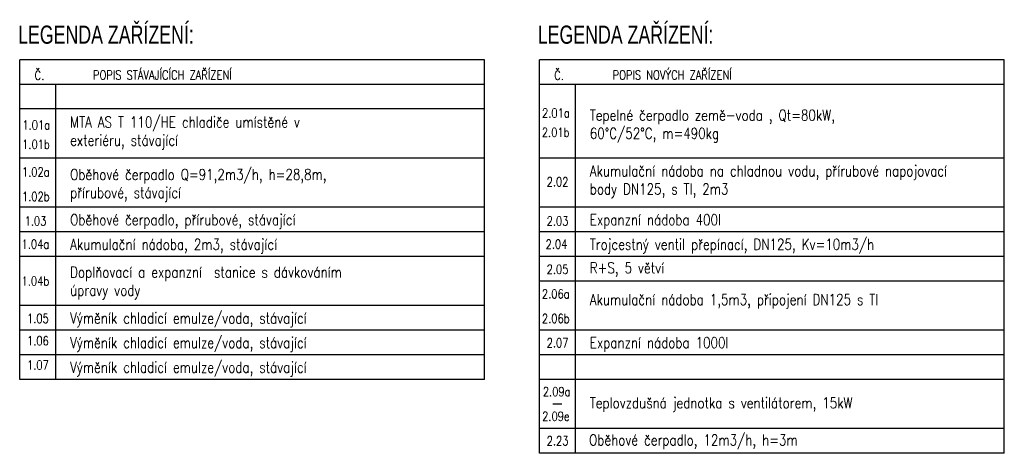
# Model space of a CAD drawing. Header units: millimetres. Extents: x -29085 to 3627694, y -159961 to 2281735.
# Tile 9 of 229: x 21954 to 35504, y -1131 to 4837. Entities that reach past the tile are written whole.
import ezdxf

# ---------------------------------------------------------------- set-up
doc = ezdxf.new("R2010")
doc.units = ezdxf.units.MM
doc.layers.add('NWT-UT_TEXT', color=90, linetype='Continuous')
doc.layers.add('NWT_UT_TEXT', color=90, linetype='Continuous')
doc.styles.add('ARIAL', font='arial.ttf', dxfattribs={"width": 0.8})
doc.styles.add('ROMANS', font='romans.shx', dxfattribs={"width": 0.8})
doc.styles.add('ROMANSX', font='romansx.shx', dxfattribs={"width": 0.8})

msp = doc.modelspace()

# ---------------------------------------------------------------- linework, layer by layer
at = {"layer": 'NWT_UT_TEXT'}
for p, q in [((21954.4, -113.8), (21954.4, 4285.3)), ((28352.7, 4285.3), (21954.4, 4285.3)), ((28352.7, -113.8), (28352.7, 4285.3)), ((29105.4, -1130.6), (29105.4, 4285.3)), ((35503.8, 4285.3), (29105.4, 4285.3)), ((35503.8, -1130.6), (35503.8, 4285.3)), ((28352.7, 3946.9), (21954.4, 3946.9)), ((22450.8, -113.8), (22450.8, 3946.9)), ((35503.8, 3946.9), (29105.4, 3946.9)), ((29601.9, -1130.6), (29601.9, 3946.9)), ((28352.7, 3608.5), (21954.4, 3608.5)), ((28352.7, 2931.7), (21954.4, 2931.7)), ((35503.8, 2931.7), (29105.4, 2931.7)), ((28352.7, 2255), (21954.4, 2255)), ((35503.8, 2255), (29105.4, 2255)), ((28352.7, 1916.6), (21954.4, 1916.6)), ((35503.8, 1916.6), (29105.4, 1916.6)), ((28352.7, 1578.2), (21954.4, 1578.2)), ((35503.8, 1578.2), (29105.4, 1578.2)), ((35503.8, 1239.8), (29105.4, 1239.8)), ((28352.7, 901.4), (21954.4, 901.4)), ((28352.7, 563), (21954.4, 563)), ((35503.8, 563), (29105.4, 563)), ((28352.7, 224.6), (21954.4, 224.6)), ((35503.8, 224.6), (29105.4, 224.6)), ((28352.7, -113.8), (21954.4, -113.8)), ((35503.8, -113.8), (29105.4, -113.8)), ((29415.7, -452.1), (29291.6, -452.1)), ((35503.8, -790.5), (29105.4, -790.5)), ((35503.8, -1130.6), (29105.4, -1130.6))]:
    msp.add_line(p, q, dxfattribs=at)

# ---------------------------------------------------------------- texts
at = {"layer": 'NWT-UT_TEXT', "color": 2, "style": 'ARIAL', "width": 0.7}
for p in [(21932.5, 4506.2), (29083.5, 4506.2)]:
    msp.add_text('LEGENDA ZAŘÍZENÍ:', height=250, dxfattribs=at).set_placement(p)
at = {"layer": 'NWT-UT_TEXT', "char_height": 150, "attachment_point": 4, "style": 'ROMANSX'}
for s, insert, width in [('MTA AS T 110/HE chladiče umístěné v exteriéru, stávající', (22648.6, 3277.6), 4267.626), ('\\A1;Tepelné čerpadlo země-voda , Qt=80kW,  60°C/52°C, m=490kg', (29799.6, 3372.4), 4267.626), ('Akumulační nádoba na chladnou vodu, přírubové napojovací body DN125, s TI, 2m3', (29799.6, 2606), 5704.165), ('Oběhové čerpadlo Q=91,2m3/h, h=28,8m, přírubové, stávající', (22648.6, 2557), 4267.626), ('Oběhové čerpadlo, přírubové, stávající', (22648.6, 2058.5), 4267.626), ('Expanzní nádoba 400l', (29799.6, 2058.5), 4267.626), ('Akumulační nádoba, 2m3, stávající', (22648.6, 1720.1), 4267.626), ('Trojcestný ventil přepínací, DN125, Kv=10m3/h ', (29799.6, 1720.1), 4725.223), ('R+S, 5 větví', (29799.6, 1399.3), 4267.626), ('Doplňovací a expanzní  stanice s dávkováním úpravy vody', (22648.6, 1212.9), 4267.626), ('Akumulační nádoba 1,5m3, připojení DN125 s TI', (29799.6, 960.4), 5704.165), ('Výměník chladicí emulze/voda, stávající', (22648.6, 705), 4267.626), ('Výměník chladicí emulze/voda, stávající', (22648.6, 366.6), 4267.626), ('Expanzní nádoba 1000l', (29799.6, 366.6), 4267.626), ('Výměník chladicí emulze/voda, stávající', (22648.6, 28.2), 4267.626), ('Teplovzdušná jednotka s ventilátorem, 15kW', (29799.6, -460.9), 4267.626), ('Oběhové čerpadlo, 12m3/h, h=3m', (29790.4, -972.8), 4267.626)]:
    msp.add_mtext(s, dxfattribs=dict(at, insert=insert, width=width))
at = {"layer": 'NWT_UT_TEXT', "style": 'ROMANS', "width": 0.8}
for s, p in [('Č.', (22159.5, 4008.3)), ('POPIS STÁVAJÍCÍCH ZAŘÍZENÍ', (22961.9, 4012.3)), ('Č.', (29310.5, 4008.3)), ('POPIS NOVÝCH ZAŘÍZENÍ', (30112.9, 4012.3)), ('2.01a', (29142.2, 3489.5)), ('1.01a', (21991.2, 3325.1)), ('2.01b', (29139.4, 3223.7)), ('1.01b', (21988.4, 3059.3)), ('1.02a', (21985, 2679.8)), ('2.02', (29206.2, 2543.4)), ('1.02b', (21985, 2341.5)), ('1.03', (22021.9, 2003.1)), ('2.03', (29206.2, 2003.1)), ('1.04a', (21980.1, 1685.5)), ('2.04', (29191.7, 1685.5)), ('2.05', (29206.2, 1339.2)), ('1.04b', (21980.1, 1178.3)), ('2.06a', (29140.8, 1000.9)), ('1.05', (22055.1, 662.5)), ('2.06b', (29140.8, 662.5)), ('1.06', (22055.1, 355.4)), ('2.07', (29206.2, 327)), ('1.07', (22055.1, 22.3)), ('2.09a', (29153.1, -344.5)), ('2.09e', (29143.9, -682.9)), ('2.23', (29206.2, -1021.3))]:
    msp.add_text(s, height=125, dxfattribs=at).set_placement(p)

doc.saveas('drawing.dxf')
